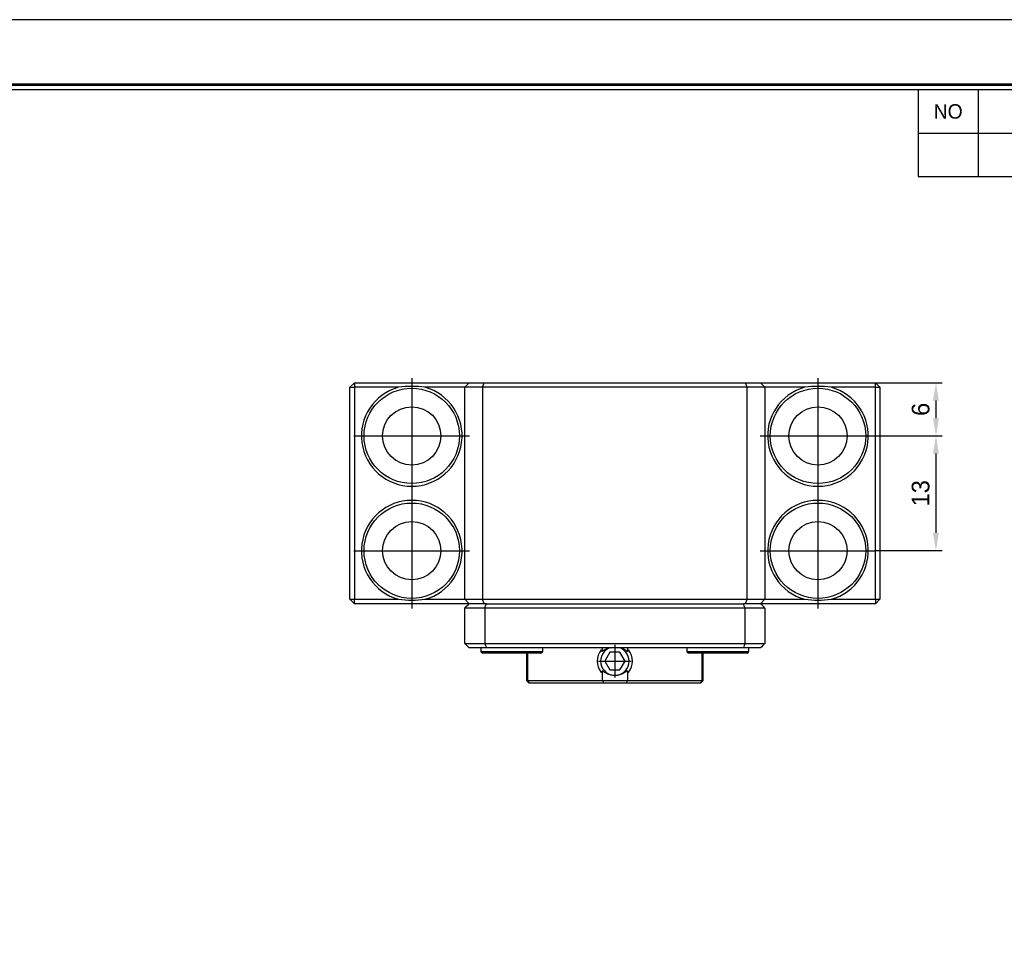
# Model space of a CAD drawing. Header units: millimetres. Extents: x 0 to 337, y 0 to 238.
# Tile 3 of 5: x 114 to 225, y 135 to 238. Entities that reach past the tile are written whole.
import ezdxf
from ezdxf.enums import TextEntityAlignment as Align

# ---------------------------------------------------------------- set-up
doc = ezdxf.new("R2010")
doc.units = ezdxf.units.MM
doc.linetypes.add('CENTER', pattern=[50.8, 31.75, -6.35, 6.35, -6.35])
doc.layers.get('DEFPOINTS').update_dxf_attribs({"linetype": 'CONTINUOUS'})
for name, color, linetype in [('center', 1, 'CENTER'), ('L1', 7, 'CONTINUOUS'), ('OUTLINE', 7, 'CONTINUOUS')]:
    doc.layers.add(name, color=color, linetype=linetype)
doc.dimstyles.get("Standard").update_dxf_attribs({"dimtxt": 2, "dimasz": 2, "dimexe": 0.7, "dimexo": 0, "dimgap": 0.7, "dimtad": 1, "dimdec": 3, "dimzin": 11, "dimdsep": 46, "dimtxsty": 'Standard', "dimcen": 0, "dimclrd": 5, "dimclre": 5, "dimclrt": 3, "dimadec": 0, "dimazin": 0, "dimtfac": 0.6, "dimtdec": 3, "dimtmove": 0, "dimatfit": 3, "dimfxl": 0, "dimtolj": 1, "dimtzin": 11, "dimarcsym": 0})

# ---------------------------------------------------------------- blocks, each defined once
blk = doc.blocks.new('표제란')
at = {"layer": 'L1', "color": 0}
blk.add_line((297, 210), (0, 210), dxfattribs=at)
at = {"layer": 'L1'}
for p, q in [((190, 203), (190, 194.336)), ((196, 203), (196, 194.336)), ((190, 198.668), (290, 198.668)), ((190, 194.336), (290, 194.336))]:
    blk.add_line(p, q, dxfattribs=at)
at = {"layer": 'L1', "const_width": 0.25}
blk.add_lwpolyline([(290.5, 6.5), (290.5, 203.5), (10, 203.5), (10, 6.5)], close=True, dxfattribs=at)
at = {"layer": 'L1'}
blk.add_lwpolyline([(290, 7), (290, 203), (10.5, 203), (10.5, 7)], close=True, dxfattribs=at)
blk.add_text('NO', height=1.444, dxfattribs=at).set_placement((193, 200.834), align=Align.MIDDLE_CENTER)
for tag, p in [('필렛', (179.25, 10.9)), ('모따기', (179.25, 8.3))]:
    blk.add_attdef(tag, text='', height=1.15, dxfattribs=at).set_placement(p, align=Align.MIDDLE_LEFT)
at = {"layer": 'OUTLINE', "ltscale": 0.5}
for tag, p, height in [('TITLE', (237.166, 24.406), 2.5), ('도번', (251.181, 15.642), 2.5), ('SCALE', (253.781, 9.553), 1.2), ('DATE', (277.02, 9.511), 1.2)]:
    blk.add_attdef(tag, p, '', height=height, dxfattribs=at)
blk = doc.blocks.new('*D50')
at = {"layer": 'DEFPOINTS', "color": 0, "ltscale": 0.2}
for p in [(210.46, 196.84), (209.66, 190.84), (217.32, 190.84)]:
    blk.add_point(p, dxfattribs=at)
at = {"layer": 'OUTLINE', "color": 5, "lineweight": -2, "ltscale": 0.2}
for p, q in [((210.46, 196.84), (218.02, 196.84)), ((217.32, 194.84), (217.32, 192.84)), ((209.66, 190.84), (218.02, 190.84))]:
    blk.add_line(p, q, dxfattribs=at)
at = {"layer": 'OUTLINE', "color": 5, "ltscale": 0.2}
for points in [[(216.98, 194.84), (217.65, 194.84), (217.32, 196.84)], [(216.98, 192.84), (217.65, 192.84), (217.32, 190.84)]]:
    blk.add_solid(points, dxfattribs=at)
at = {"layer": 'OUTLINE', "color": 3, "ltscale": 0.2, "insert": (215.59, 193.84), "char_height": 2, "attachment_point": 5, "rotation": 90}
blk.add_mtext('\\A1;6', dxfattribs=at)
blk = doc.blocks.new('*D51')
at = {"layer": 'DEFPOINTS', "color": 0, "ltscale": 0.2}
for p in [(209.66, 190.84), (210.46, 177.84), (217.32, 177.84)]:
    blk.add_point(p, dxfattribs=at)
at = {"layer": 'OUTLINE', "color": 5, "lineweight": -2, "ltscale": 0.2}
for p, q in [((209.66, 190.84), (218.02, 190.84)), ((217.32, 188.84), (217.32, 179.84)), ((210.46, 177.84), (218.02, 177.84))]:
    blk.add_line(p, q, dxfattribs=at)
at = {"layer": 'OUTLINE', "color": 5, "ltscale": 0.2}
for points in [[(216.98, 188.84), (217.65, 188.84), (217.32, 190.84)], [(216.98, 179.84), (217.65, 179.84), (217.32, 177.84)]]:
    blk.add_solid(points, dxfattribs=at)
at = {"layer": 'OUTLINE', "color": 3, "ltscale": 0.2, "insert": (215.59, 184.34), "char_height": 2, "attachment_point": 5, "rotation": 90}
blk.add_mtext('\\A1;13', dxfattribs=at)

msp = doc.modelspace()

# ---------------------------------------------------------------- linework, layer by layer
at = {"layer": 'center', "ltscale": 0.5}
for p, q in [((157.9586, 197.3914), (157.9586, 184.2814)), ((203.9586, 197.3914), (203.9586, 184.2814)), ((151.4036, 190.8364), (164.5136, 190.8364)), ((197.4036, 190.8364), (210.5136, 190.8364)), ((157.9586, 184.3914), (157.9586, 171.2814)), ((203.9586, 184.3914), (203.9586, 171.2814)), ((151.4036, 177.8364), (164.5136, 177.8364)), ((197.4036, 177.8364), (210.5136, 177.8364)), ((180.9586, 167.1879), (180.9586, 163.4849)), ((179.1071, 165.3364), (182.8101, 165.3364))]:
    msp.add_line(p, q, dxfattribs=at)
at = {"layer": 'OUTLINE'}
for p, q in [((151.4586, 196.8364), (150.9586, 196.3364)), ((150.9586, 196.3364), (151.4586, 196.3364)), ((150.9586, 172.3364), (150.9586, 196.3364)), ((151.4586, 196.8364), (151.4586, 196.3364)), ((151.4586, 196.8364), (164.4586, 196.8364)), ((156.462, 196.3364), (151.4586, 196.3364)), ((151.4586, 196.3364), (151.4586, 172.3364)), ((163.9586, 196.3364), (159.4553, 196.3364)), ((164.4586, 196.8364), (163.9586, 196.3364)), ((165.9586, 196.3364), (163.9586, 196.3364)), ((163.9586, 172.3364), (163.9586, 196.3364)), ((164.4586, 196.8364), (166.1657, 196.8364)), ((165.9586, 196.3364), (166.1657, 196.8364)), ((195.9586, 196.3364), (165.9586, 196.3364)), ((165.9586, 196.3364), (165.9586, 172.3364)), ((166.1657, 196.8364), (195.7515, 196.8364)), ((195.9586, 196.3364), (195.7515, 196.8364)), ((195.7515, 196.8364), (197.4586, 196.8364)), ((197.9586, 196.3364), (195.9586, 196.3364)), ((195.9586, 172.3364), (195.9586, 196.3364)), ((197.9586, 196.3364), (197.4586, 196.8364)), ((197.4586, 196.8364), (210.4586, 196.8364)), ((197.9586, 196.3364), (197.9586, 172.3364)), ((202.462, 196.3364), (197.9586, 196.3364)), ((210.4586, 196.3364), (205.4553, 196.3364)), ((210.4586, 196.3364), (210.4586, 196.8364)), ((210.9586, 196.3364), (210.4586, 196.8364)), ((210.4586, 172.3364), (210.4586, 196.3364)), ((210.4586, 196.3364), (210.9586, 196.3364)), ((210.9586, 196.3364), (210.9586, 172.3364)), ((150.9586, 172.3364), (151.4586, 172.3364)), ((150.9586, 172.3364), (151.4586, 171.8364)), ((151.4586, 171.8364), (151.4586, 172.3364)), ((151.4586, 172.3364), (156.462, 172.3364)), ((164.4586, 171.8364), (151.4586, 171.8364)), ((159.4553, 172.3364), (163.9586, 172.3364)), ((163.9586, 172.3364), (165.9586, 172.3364)), ((164.4586, 171.8364), (163.9586, 172.3364)), ((166.1657, 171.8364), (164.4586, 171.8364)), ((165.9586, 172.3364), (195.9586, 172.3364)), ((166.1657, 171.8364), (165.9586, 172.3364)), ((166.407, 171.8364), (166.1657, 171.8364)), ((166.407, 171.8364), (195.5103, 171.8364)), ((195.7515, 171.8364), (195.5103, 171.8364)), ((195.7515, 171.8364), (195.9586, 172.3364)), ((197.4586, 171.8364), (195.7515, 171.8364)), ((195.9586, 172.3364), (197.9586, 172.3364)), ((197.9586, 172.3364), (197.4586, 171.8364)), ((210.4586, 171.8364), (197.4586, 171.8364)), ((197.9586, 172.3364), (202.462, 172.3364)), ((205.4553, 172.3364), (210.4586, 172.3364)), ((210.4586, 172.3364), (210.4586, 171.8364)), ((210.4586, 172.3364), (210.9586, 172.3364)), ((210.4586, 171.8364), (210.9586, 172.3364)), ((163.9586, 167.3364), (163.9586, 171.3364)), ((166.2192, 171.3364), (163.9586, 171.3364)), ((195.698, 171.3364), (166.2192, 171.3364)), ((166.2192, 171.3364), (166.2192, 167.3364)), ((197.9586, 171.3364), (195.698, 171.3364)), ((195.698, 167.3364), (195.698, 171.3364)), ((197.9586, 171.3364), (197.9586, 167.3364)), ((163.9586, 167.3364), (166.2192, 167.3364)), ((166.2192, 167.3364), (195.698, 167.3364)), ((195.698, 167.3364), (197.9586, 167.3364)), ((166.407, 166.8364), (164.4586, 166.8364)), ((165.7914, 166.8364), (165.7914, 166.4364)), ((165.7914, 166.4364), (172.7914, 166.4364)), ((172.5914, 166.2364), (165.9914, 166.2364)), ((195.5103, 166.8364), (166.407, 166.8364)), ((170.9586, 166.2364), (170.9586, 163.1364)), ((171.0591, 166.2364), (171.0591, 163.1364)), ((172.7914, 166.4364), (172.7914, 166.8364)), ((179.5444, 166.424), (179.5444, 166.8364)), ((180.3813, 166.3364), (179.8039, 165.3364)), ((181.536, 166.3364), (180.3813, 166.3364)), ((182.1133, 165.3364), (181.536, 166.3364)), ((182.3728, 166.8364), (182.3728, 166.424)), ((189.1259, 166.8364), (189.1259, 166.4364)), ((189.1259, 166.4364), (196.1259, 166.4364)), ((195.9259, 166.2364), (189.3259, 166.2364)), ((190.8581, 163.1364), (190.8581, 166.2364)), ((190.9586, 163.1364), (190.9586, 166.2364)), ((197.4586, 166.8364), (195.5103, 166.8364)), ((196.1259, 166.4364), (196.1259, 166.8364)), ((179.8039, 165.3364), (180.3813, 164.3364)), ((181.536, 164.3364), (182.1133, 165.3364)), ((179.5444, 163.1364), (179.5444, 164.2488)), ((180.3813, 164.3364), (181.536, 164.3364)), ((182.3728, 164.2488), (182.3728, 163.1364)), ((170.9586, 163.1364), (171.2586, 162.8364)), ((170.9586, 163.1364), (171.0591, 163.1364)), ((171.0591, 163.1364), (179.5444, 163.1364)), ((171.3426, 162.8364), (171.2586, 162.8364)), ((179.6852, 162.8364), (171.3426, 162.8364)), ((179.5444, 163.1364), (182.3728, 163.1364)), ((182.232, 162.8364), (179.6852, 162.8364)), ((190.5747, 162.8364), (182.232, 162.8364)), ((182.3728, 163.1364), (190.8581, 163.1364)), ((190.6586, 162.8364), (190.5747, 162.8364)), ((190.6586, 162.8364), (190.9586, 163.1364)), ((190.8581, 163.1364), (190.9586, 163.1364))]:
    msp.add_line(p, q, dxfattribs=at)
for centre, radius in [((157.9586, 190.8364), 5.4), ((203.9586, 190.8364), 5.4), ((157.9586, 190.8364), 3.3), ((203.9586, 190.8364), 3.3), ((157.9586, 177.8364), 5.4), ((203.9586, 177.8364), 5.4), ((157.9586, 177.8364), 3.3), ((203.9586, 177.8364), 3.3)]:
    msp.add_circle(centre, radius, dxfattribs=at)
for centre, radius, start, end in [((157.9586, 190.8364), 5.7, 105.222757, 74.777243), ((203.9586, 190.8364), 5.7, 105.222757, 74.777243), ((157.9586, 177.8364), 5.7, 285.222757, 254.777243), ((203.9586, 177.8364), 5.7, 285.222757, 254.777243), ((165.9914, 166.4364), 0.2, 180, 270), ((172.5914, 166.4364), 0.2, 270, 0), ((180.9586, 165.3364), 2, 140.303408, 219.696592), ((180.9586, 165.3364), 1.61, 111.302241, 270), ((180.9586, 165.3364), 1.61, 270, 68.697759), ((180.9586, 165.3364), 2, 320.303408, 39.696592), ((189.3259, 166.4364), 0.2, 180, 270), ((195.9259, 166.4364), 0.2, 270, 0)]:
    msp.add_arc(centre, radius, start, end, dxfattribs=at)
for points in [[(159.4553, 196.3364), (158.4575, 196.4697), (157.4597, 196.4697), (156.462, 196.3364)], [(205.4553, 196.3364), (204.4575, 196.4697), (203.4597, 196.4697), (202.462, 196.3364)], [(156.462, 172.3364), (157.4597, 172.203), (158.4575, 172.203), (159.4553, 172.3364)], [(163.9586, 171.3364), (164.1254, 171.5031), (164.292, 171.6698), (164.4586, 171.8364)], [(166.2192, 171.3364), (166.2814, 171.5031), (166.344, 171.6698), (166.407, 171.8364)], [(195.698, 171.3364), (195.6358, 171.5031), (195.5732, 171.6698), (195.5103, 171.8364)], [(197.9586, 171.3364), (197.7919, 171.5031), (197.6252, 171.6698), (197.4586, 171.8364)], [(202.462, 172.3364), (203.4597, 172.203), (204.4575, 172.203), (205.4553, 172.3364)], [(163.9586, 167.3364), (164.1254, 167.1696), (164.292, 167.003), (164.4586, 166.8364)], [(166.2192, 167.3364), (166.2814, 167.1696), (166.344, 167.003), (166.407, 166.8364)], [(195.698, 167.3364), (195.6358, 167.1696), (195.5732, 167.003), (195.5103, 166.8364)], [(197.9586, 167.3364), (197.7919, 167.1696), (197.6252, 167.003), (197.4586, 166.8364)], [(179.5444, 166.424), (179.5031, 166.4876), (179.4615, 166.5509), (179.4198, 166.6138)], [(179.5444, 166.424), (179.7559, 166.6132), (180.0101, 166.7533), (180.2794, 166.8401)], [(182.4975, 166.6138), (182.4557, 166.5509), (182.4141, 166.4876), (182.3728, 166.424)], [(179.4198, 164.0589), (179.4615, 164.1219), (179.5031, 164.1851), (179.5444, 164.2488)], [(182.3728, 164.2488), (182.1613, 164.0596), (181.9072, 163.9195), (181.6379, 163.8327)], [(182.3728, 164.2488), (182.4141, 164.1851), (182.4557, 164.1219), (182.4975, 164.0589)], [(171.0591, 163.1364), (171.1535, 163.0363), (171.2479, 162.9363), (171.3426, 162.8364)], [(179.5444, 163.1364), (179.5916, 163.0363), (179.6385, 162.9363), (179.6852, 162.8364)], [(182.3728, 163.1364), (182.3257, 163.0363), (182.2787, 162.9363), (182.232, 162.8364)], [(190.8581, 163.1364), (190.7638, 163.0363), (190.6693, 162.9363), (190.5747, 162.8364)]]:
    msp.add_open_spline(points, degree=3, dxfattribs=at)
for points, knots in [([(181.6379, 166.8401), (181.7731, 166.7965), (181.9028, 166.7403), (182.1502, 166.6012), (182.2679, 166.5178), (182.3728, 166.424)], [0, 0, 0, 0, 0.5, 0.5, 1, 1, 1, 1]), ([(180.2794, 163.8327), (180.1441, 163.8763), (180.0145, 163.9325), (179.767, 164.0716), (179.6493, 164.1549), (179.5444, 164.2488)], [0, 0, 0, 0, 0.5, 0.5, 1, 1, 1, 1]), ([(181.6379, 163.8327), (181.5317, 163.7847), (181.4192, 163.7477), (181.1924, 163.6989), (181.0768, 163.6864), (180.8411, 163.6864), (180.7254, 163.6988), (180.4981, 163.7477), (180.3854, 163.7848), (180.2794, 163.8327)], [0, 0, 0, 0, 0.25, 0.25, 0.5, 0.5, 0.75, 0.75, 1, 1, 1, 1])]:
    msp.add_open_spline(points, degree=3, knots=knots, dxfattribs=at)

# ---------------------------------------------------------------- block references
at = {"layer": 'OUTLINE', "xscale": 1.133180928, "yscale": 1.133180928, "zscale": 1.133180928}
msp.add_blockref('표제란', (0, 0), dxfattribs=at)

# ---------------------------------------------------------------- dimensions: what is measured, and where the dimension line sits
at = {"layer": 'OUTLINE', "ltscale": 0.2}
for base, p1, p2, picture, middle in [((217.3154, 190.8364), (210.4586, 196.8364), (209.6586, 190.8364), '*D50', (215.5901, 193.8364)), ((217.3154, 177.8364), (209.6586, 190.8364), (210.4586, 177.8364), '*D51', (215.5875, 184.3364))]:
    dim = msp.add_linear_dim(base=base, p1=p1, p2=p2, angle=90, dimstyle='Standard', dxfattribs=at)
    dim.commit()
    dim.dimension.update_dxf_attribs({"geometry": picture, "text_midpoint": middle})

doc.saveas('drawing.dxf')
